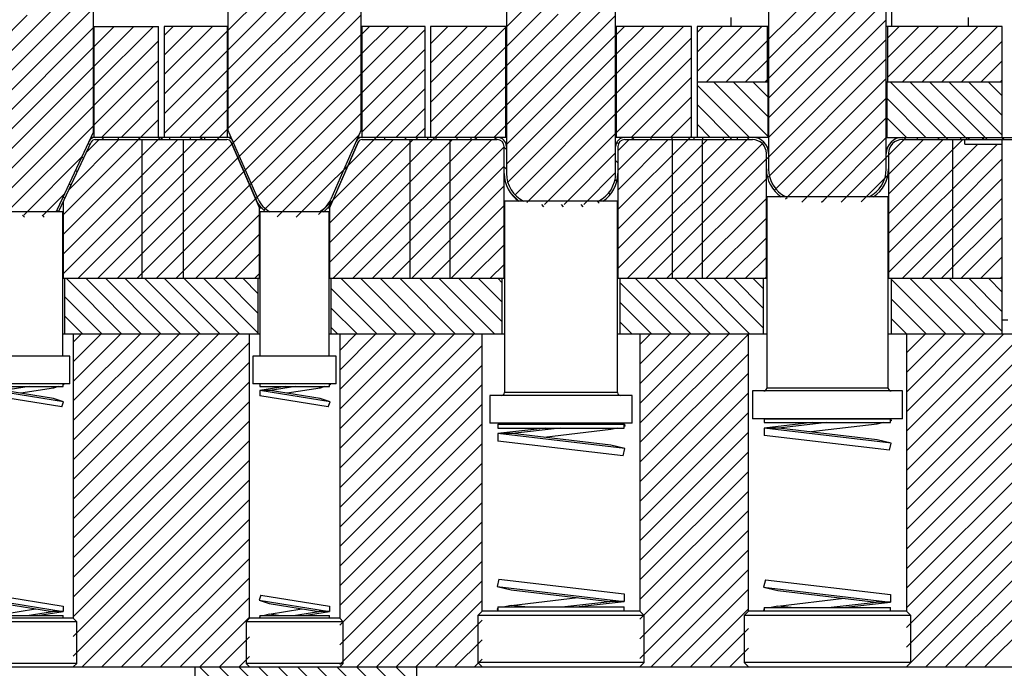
# Model space of a CAD drawing. Header units: inches. Extents: x 1772 to 2706, y -534 to -52.
# Tile 200 of 256: x 1892.8 to 1901.67, y -407.5 to -401.66. Entities that reach past the tile are written whole.
import ezdxf

# ---------------------------------------------------------------- set-up
doc = ezdxf.new("R2010")
doc.units = ezdxf.units.IN
doc.header["$LTSCALE"] = 0.5
doc.header["$MEASUREMENT"] = 0
doc.layers.add('SID-M-F', color=202, linetype='Continuous')
doc.layers.add('SID-M-S', color=105, linetype='Continuous')

msp = doc.modelspace()

# ---------------------------------------------------------------- hatches: boundary and pattern name
at = {"layer": 'SID-M-F'}
h = msp.add_hatch(dxfattribs=at)
h.set_pattern_fill('ANSI31', color=256, style=0)
h.set_pattern_definition([(45, (2033.37002, -468.12668), (-0.08838835, 0.08838835), [])])
h.paths.add_polyline_path([(1896.86591, -402.74078), (1896.86591, -402.72078), (1896.74141, -402.72078), (1896.74141, -402.74078)], flags=0)
h = msp.add_hatch(dxfattribs=at)
h.set_pattern_fill('ANSI31', color=256, angle=90, style=0)
h.set_pattern_definition([(135, (2033.37002, -468.12668), (-0.08838835, -0.08838835), [])])
h.paths.add_polyline_path([(1898.87841, -402.72078), (1898.87841, -402.74078), (1898.95164, -402.74078), (1898.95164, -402.72078)], flags=0)

# ---------------------------------------------------------------- linework, layer by layer
at = {"layer": 'SID-M-F', "linetype": 'Continuous'}
for p, q in [((1892.29091, -402.37707), (1894.44719, -400.22078)), ((1894.67841, -402.28766), (1896.74529, -400.22078)), ((1897.18641, -402.25454), (1899.22016, -400.22078)), ((1899.54841, -402.36741), (1900.67841, -401.23741)), ((1894.67841, -402.46444), (1895.87841, -401.26444)), ((1894.67841, -401.75733), (1895.12216, -401.31358)), ((1892.29091, -402.55384), (1893.46591, -401.37884)), ((1897.18641, -402.43131), (1898.26591, -401.35181)), ((1897.18641, -401.72421), (1897.52216, -401.38846)), ((1899.54841, -402.54419), (1900.67841, -401.41419)), ((1894.67841, -402.64122), (1895.87841, -401.44122)), ((1894.67841, -401.93411), (1895.12216, -401.49036)), ((1899.54841, -401.83708), (1899.92216, -401.46333)), ((1892.30966, -402.71187), (1893.46591, -401.55562)), ((1894.67841, -402.11089), (1895.20733, -401.58196)), ((1897.18641, -401.90098), (1897.54368, -401.54371)), ((1899.54841, -402.19063), (1900.16851, -401.57053)), ((1899.54841, -402.01386), (1899.99045, -401.57182)), ((1892.29091, -402.20029), (1892.87099, -401.62021)), ((1893.50562, -403.99078), (1895.87841, -401.61799)), ((1897.18641, -402.07776), (1897.6541, -401.61006)), ((1897.18641, -402.60809), (1898.17041, -401.62409)), ((1899.54841, -402.72096), (1900.60841, -401.66096)), ((1892.36588, -402.83242), (1893.46591, -401.7324)), ((1893.47091, -401.7274), (1893.47752, -401.72078)), ((1893.47091, -401.90417), (1893.6543, -401.72078)), ((1893.47091, -402.08095), (1893.83107, -401.72078)), ((1893.47091, -402.25773), (1894.00785, -401.72078)), ((1894.10341, -401.802), (1894.18463, -401.72078)), ((1894.10341, -401.97878), (1894.3614, -401.72078)), ((1894.10341, -402.15556), (1894.53818, -401.72078)), ((1894.10341, -402.33233), (1894.67341, -401.76233)), ((1895.88341, -401.78977), (1895.95239, -401.72078)), ((1895.88341, -401.96655), (1896.12917, -401.72078)), ((1895.88341, -402.14332), (1896.30595, -401.72078)), ((1895.88341, -402.3201), (1896.45341, -401.7501)), ((1896.50341, -401.87688), (1896.6595, -401.72078)), ((1896.50341, -402.05365), (1896.83628, -401.72078)), ((1896.50341, -402.23043), (1897.01305, -401.72078)), ((1896.50341, -402.40721), (1897.18141, -401.72921)), ((1898.17541, -401.79587), (1898.25049, -401.72078)), ((1898.17541, -401.97264), (1898.42727, -401.72078)), ((1898.17541, -402.14942), (1898.60404, -401.72078)), ((1898.17541, -402.3262), (1898.78082, -401.72078)), ((1898.90341, -401.77497), (1898.9576, -401.72078)), ((1898.90341, -401.95175), (1899.13437, -401.72078)), ((1898.90341, -402.12853), (1899.31115, -401.72078)), ((1898.98793, -402.22078), (1899.48793, -401.72078)), ((1900.61841, -401.82774), (1900.72536, -401.72078)), ((1900.61841, -402.00452), (1900.90214, -401.72078)), ((1900.61841, -402.18129), (1901.07892, -401.72078)), ((1900.75569, -402.22078), (1901.25569, -401.72078)), ((1900.93247, -402.22078), (1901.43247, -401.72078)), ((1901.10925, -402.22078), (1901.60925, -401.72078)), ((1893.47091, -402.4345), (1894.05341, -401.852)), ((1893.68239, -403.99078), (1895.87841, -401.79477)), ((1897.18641, -402.78487), (1898.17041, -401.80087)), ((1898.17541, -402.50297), (1898.85341, -401.82497)), ((1898.45536, -403.99078), (1900.60841, -401.83774)), ((1899.1647, -402.22078), (1899.53841, -401.84708)), ((1901.28602, -402.22078), (1901.65341, -401.8534)), ((1892.4221, -402.95298), (1893.46591, -401.90917)), ((1894.10341, -402.50911), (1894.67341, -401.93911)), ((1895.88341, -402.49688), (1896.45341, -401.92688)), ((1896.50341, -402.58398), (1897.18141, -401.90598)), ((1893.47091, -402.61128), (1894.05341, -402.02878)), ((1893.85917, -403.99078), (1895.87841, -401.97155)), ((1897.18641, -402.96164), (1898.17041, -401.97764)), ((1898.17541, -402.67975), (1898.85341, -402.00175)), ((1899.34148, -402.22078), (1899.53841, -402.02386)), ((1899.55601, -403.06691), (1900.60841, -402.01452)), ((1901.4628, -402.22078), (1901.65341, -402.03018)), ((1892.47831, -403.07354), (1893.46591, -402.08595)), ((1894.10341, -402.68589), (1894.67341, -402.11589)), ((1895.59341, -403.67076), (1897.18141, -402.08276)), ((1895.88341, -402.67365), (1896.45341, -402.10365)), ((1893.53818, -402.72078), (1894.05341, -402.20556)), ((1894.03595, -403.99078), (1895.87841, -402.14832)), ((1897.19906, -403.12576), (1898.17041, -402.15442)), ((1898.31115, -402.72078), (1898.85341, -402.17853)), ((1899.51826, -402.22078), (1899.53841, -402.20063)), ((1899.59984, -403.19986), (1900.60841, -402.19129)), ((1901.63958, -402.22078), (1901.65341, -402.20695)), ((1892.53453, -403.1941), (1893.46591, -402.26273)), ((1894.24529, -402.72078), (1894.67341, -402.29266)), ((1896.01305, -402.72078), (1896.45341, -402.28043)), ((1896.72016, -402.72078), (1897.18141, -402.25954)), ((1899.37477, -402.72078), (1898.90341, -402.24942)), ((1899.54341, -402.71265), (1899.05154, -402.22078)), ((1899.54341, -402.53587), (1899.22832, -402.22078)), ((1899.54341, -402.35909), (1899.4051, -402.22078)), ((1901.16253, -402.74078), (1900.64253, -402.22078)), ((1901.33931, -402.74078), (1900.81931, -402.22078)), ((1901.51609, -402.74078), (1900.99609, -402.22078)), ((1901.65341, -402.70133), (1901.17286, -402.22078)), ((1901.65341, -402.52455), (1901.34964, -402.22078)), ((1901.65341, -402.34777), (1901.52642, -402.22078)), ((1893.71496, -402.72078), (1894.05341, -402.38233)), ((1894.21272, -403.99078), (1895.87841, -402.3251)), ((1897.26388, -403.23773), (1898.17041, -402.3312)), ((1898.48793, -402.72078), (1898.85341, -402.3553)), ((1899.71555, -403.26093), (1900.60841, -402.36807)), ((1900.96576, -402.72078), (1900.61341, -402.36843)), ((1892.59075, -403.31466), (1893.46591, -402.4395)), ((1894.42206, -402.72078), (1894.67341, -402.46944)), ((1896.18983, -402.72078), (1896.45341, -402.45721)), ((1896.89694, -402.72078), (1897.18141, -402.43631)), ((1899.21799, -402.74078), (1898.90341, -402.4262)), ((1893.88018, -402.73234), (1894.05341, -402.55911)), ((1895.00259, -403.37769), (1895.87841, -402.50188)), ((1897.36985, -403.30853), (1898.17041, -402.50797)), ((1898.6647, -402.72078), (1898.85341, -402.53208)), ((1899.84747, -403.30578), (1900.60841, -402.54485)), ((1900.78898, -402.72078), (1900.61341, -402.54521)), ((1892.66641, -403.41577), (1893.46591, -402.61628)), ((1894.59884, -402.72078), (1894.67341, -402.64622)), ((1896.36661, -402.72078), (1896.45341, -402.63398)), ((1897.07371, -402.72078), (1897.18141, -402.61309)), ((1899.02121, -402.72078), (1898.90341, -402.60298)), ((1893.19341, -403.59589), (1894.06851, -402.72078)), ((1893.19341, -403.41911), (1893.87173, -402.74078)), ((1893.19341, -403.77266), (1894.22529, -402.74078)), ((1893.19341, -403.94944), (1894.40206, -402.74078)), ((1893.24672, -403.18902), (1893.69496, -402.74078)), ((1893.32884, -403.99078), (1894.59884, -402.72078)), ((1893.40118, -402.85779), (1893.51818, -402.74078)), ((1893.56114, -402.74078), (1893.54114, -402.72078)), ((1894.09147, -402.74078), (1894.07841, -402.72772)), ((1894.44502, -402.74078), (1894.42502, -402.72078)), ((1895.12109, -403.43597), (1895.85757, -402.69949)), ((1895.29305, -403.44078), (1896.01305, -402.72078)), ((1895.59341, -403.49398), (1896.34661, -402.74078)), ((1895.59341, -403.84754), (1896.70016, -402.74078)), ((1895.62332, -403.2873), (1896.16983, -402.74078)), ((1895.80371, -403.99078), (1897.05371, -402.74078)), ((1896.31591, -403.30181), (1896.87694, -402.74078)), ((1896.38956, -402.74078), (1896.36956, -402.72078)), ((1896.91989, -402.74078), (1896.89989, -402.72078)), ((1897.09667, -402.74078), (1897.07667, -402.72078)), ((1897.52937, -403.32578), (1898.17041, -402.68475)), ((1898.19041, -403.37186), (1898.85341, -402.70886)), ((1898.19041, -403.90219), (1899.37181, -402.72078)), ((1898.19041, -402.84153), (1898.29115, -402.74078)), ((1898.19041, -403.0183), (1898.46793, -402.74078)), ((1898.19041, -403.19508), (1898.6447, -402.74078)), ((1898.19041, -403.54863), (1898.99826, -402.74078)), ((1898.19041, -403.72541), (1899.17503, -402.74078)), ((1898.33411, -402.74078), (1898.31411, -402.72078)), ((1898.49091, -402.72081), (1898.49088, -402.72078)), ((1900.04425, -403.28578), (1900.60841, -402.72162)), ((1900.20102, -403.30578), (1900.78602, -402.72078)), ((1900.62841, -403.05518), (1900.9428, -402.74078)), ((1900.62841, -403.23195), (1901.11958, -402.74078)), ((1900.62841, -403.40873), (1901.29635, -402.74078)), ((1901.47664, -402.73728), (1901.49313, -402.72078)), ((1901.64991, -402.74078), (1901.66991, -402.72078)), ((1893.43304, -402.78946), (1893.41799, -402.77441)), ((1896.31591, -403.65537), (1897.16641, -402.80487)), ((1897.18641, -402.83052), (1897.16641, -402.81052)), ((1898.19566, -402.77912), (1898.18085, -402.7643)), ((1898.27859, -403.99078), (1899.50602, -402.76335)), ((1900.62841, -403.76228), (1901.60991, -402.78078)), ((1901.20341, -403.01051), (1901.43313, -402.78078)), ((1892.83818, -403.42078), (1893.35983, -402.89914)), ((1893.37682, -402.91002), (1893.36177, -402.89497)), ((1897.70615, -403.32578), (1898.17041, -402.86153)), ((1901.20341, -403.36406), (1901.65341, -402.91406)), ((1896.15727, -403.99078), (1897.16641, -402.98164)), ((1897.18641, -403.0073), (1897.16641, -402.9873)), ((1898.19041, -402.95064), (1898.17041, -402.93064)), ((1900.62841, -403.58551), (1901.20341, -403.01051)), ((1893.3206, -403.03058), (1893.30555, -403.01553)), ((1897.88293, -403.32578), (1898.17041, -403.0383)), ((1898.18061, -403.11761), (1898.16465, -403.10166)), ((1898.63214, -403.99078), (1899.52841, -403.09452)), ((1899.53974, -403.08318), (1899.55582, -403.06711)), ((1900.3832, -403.30039), (1900.62301, -403.06057)), ((1900.75346, -403.99078), (1901.65341, -403.09084)), ((1893.26438, -403.15114), (1893.24933, -403.13609)), ((1896.33404, -403.99078), (1897.16641, -403.15842)), ((1893.01496, -403.42078), (1893.20537, -403.23037)), ((1893.20817, -403.2717), (1893.19312, -403.25665)), ((1897.28811, -403.28578), (1897.22641, -403.22408)), ((1898.12129, -403.23507), (1898.10715, -403.22093)), ((1898.80892, -403.99078), (1899.52841, -403.27129)), ((1899.70056, -403.27592), (1899.71523, -403.26125)), ((1900.93024, -403.99078), (1901.65341, -403.26761)), ((1895.49438, -403.41623), (1895.62261, -403.288)), ((1895.62694, -403.99078), (1896.31591, -403.30181)), ((1896.51082, -403.99078), (1897.16641, -403.3352)), ((1897.52489, -403.34578), (1897.50489, -403.32578)), ((1897.70167, -403.34578), (1897.68167, -403.32578)), ((1897.87845, -403.34578), (1897.85845, -403.32578)), ((1898.02292, -403.31348), (1898.00821, -403.29877)), ((1900.02425, -403.30578), (1900.04425, -403.28578)), ((1900.62841, -403.93906), (1901.20341, -403.36406)), ((1892.84692, -403.44078), (1892.82692, -403.42078)), ((1893.0237, -403.44078), (1893.0037, -403.42078)), ((1893.15103, -403.39134), (1893.13648, -403.37679)), ((1894.3895, -403.99078), (1894.96341, -403.41688)), ((1898.98569, -403.99078), (1899.52841, -403.44807)), ((1901.10701, -403.99078), (1901.65341, -403.44439)), ((1896.6876, -403.99078), (1897.16641, -403.51197)), ((1894.56628, -403.99078), (1894.96341, -403.59365)), ((1899.16247, -403.99078), (1899.52841, -403.62485)), ((1901.28379, -403.99078), (1901.65341, -403.62117)), ((1895.98049, -403.99078), (1896.31591, -403.65537)), ((1896.86437, -403.99078), (1897.16641, -403.68875)), ((1894.74305, -403.99078), (1894.96341, -403.77043)), ((1899.33925, -403.99078), (1899.52841, -403.80162)), ((1901.46057, -403.99078), (1901.65341, -403.79794)), ((1897.04115, -403.99078), (1897.16641, -403.86553)), ((1894.91983, -403.99078), (1894.96341, -403.94721)), ((1899.51602, -403.99078), (1899.52841, -403.9784)), ((1901.63734, -403.99078), (1901.65341, -403.97472)), ((1893.72015, -404.49078), (1893.22015, -403.99078)), ((1893.89692, -404.49078), (1893.39692, -403.99078)), ((1894.0737, -404.49078), (1893.5737, -403.99078)), ((1894.25048, -404.49078), (1893.75048, -403.99078)), ((1894.42725, -404.49078), (1893.92725, -403.99078)), ((1894.60403, -404.49078), (1894.10403, -403.99078)), ((1894.78081, -404.49078), (1894.28081, -403.99078)), ((1894.95091, -404.48411), (1894.45758, -403.99078)), ((1894.95091, -404.30733), (1894.63436, -403.99078)), ((1894.95091, -404.13055), (1894.81114, -403.99078)), ((1896.19502, -404.49078), (1895.69502, -403.99078)), ((1896.3718, -404.49078), (1895.8718, -403.99078)), ((1896.54857, -404.49078), (1896.04857, -403.99078)), ((1896.72535, -404.49078), (1896.22535, -403.99078)), ((1896.90213, -404.49078), (1896.40213, -403.99078)), ((1897.0789, -404.49078), (1896.5789, -403.99078)), ((1897.14841, -404.38351), (1896.75568, -403.99078)), ((1897.14841, -404.20673), (1896.93246, -403.99078)), ((1897.14841, -404.02996), (1897.10923, -403.99078)), ((1898.66989, -404.49078), (1898.20841, -404.0293)), ((1898.84667, -404.49078), (1898.34667, -403.99078)), ((1899.02345, -404.49078), (1898.52345, -403.99078)), ((1899.20022, -404.49078), (1898.70022, -403.99078)), ((1899.377, -404.49078), (1898.877, -403.99078)), ((1899.50341, -404.44041), (1899.05378, -403.99078)), ((1899.50341, -404.26364), (1899.23055, -403.99078)), ((1899.50341, -404.08686), (1899.40733, -403.99078)), ((1901.14477, -404.49078), (1900.65341, -403.99942)), ((1901.32154, -404.49078), (1900.82154, -403.99078)), ((1901.49832, -404.49078), (1900.99832, -403.99078)), ((1901.65341, -404.46909), (1901.1751, -403.99078)), ((1901.65341, -404.29232), (1901.35187, -403.99078)), ((1901.65341, -404.11554), (1901.52865, -403.99078)), ((1893.54337, -404.49078), (1893.20591, -404.15332)), ((1896.01824, -404.49078), (1895.60591, -404.07845)), ((1898.49312, -404.49078), (1898.20841, -404.20607)), ((1900.96799, -404.49078), (1900.65341, -404.1762)), ((1893.36659, -404.49078), (1893.20591, -404.3301)), ((1895.84147, -404.49078), (1895.60591, -404.25522)), ((1895.66469, -404.49078), (1895.60591, -404.432)), ((1898.31634, -404.49078), (1898.20841, -404.38285)), ((1900.79121, -404.49078), (1900.65341, -404.35298)), ((1893.28466, -404.5653), (1893.35917, -404.49078)), ((1893.28466, -404.74207), (1893.53595, -404.49078)), ((1893.28466, -404.91885), (1893.71272, -404.49078)), ((1893.28466, -405.09563), (1893.8895, -404.49078)), ((1893.28466, -405.2724), (1894.06628, -404.49078)), ((1893.28466, -405.44918), (1894.24305, -404.49078)), ((1893.28466, -405.62596), (1894.41983, -404.49078)), ((1893.28466, -405.80273), (1894.59661, -404.49078)), ((1893.28466, -405.97951), (1894.77338, -404.49078)), ((1895.68466, -404.64017), (1895.83404, -404.49078)), ((1895.68466, -404.81695), (1896.01082, -404.49078)), ((1895.68466, -404.99372), (1896.1876, -404.49078)), ((1895.68466, -405.1705), (1896.36437, -404.49078)), ((1895.68466, -405.34728), (1896.54115, -404.49078)), ((1895.68466, -405.52405), (1896.71793, -404.49078)), ((1895.68466, -405.70083), (1896.8947, -404.49078)), ((1898.38936, -404.58712), (1898.48569, -404.49078)), ((1898.38936, -404.7639), (1898.66247, -404.49078)), ((1898.38936, -404.94067), (1898.83925, -404.49078)), ((1898.38936, -405.11745), (1899.01602, -404.49078)), ((1898.38936, -405.29423), (1899.1928, -404.49078)), ((1898.38936, -405.471), (1899.36746, -404.4929)), ((1900.78936, -404.66199), (1900.96057, -404.49078)), ((1900.78936, -404.83877), (1901.13734, -404.49078)), ((1900.78936, -405.01555), (1901.31412, -404.49078)), ((1900.78936, -405.19232), (1901.4909, -404.49078)), ((1900.78936, -405.3691), (1901.66767, -404.49078)), ((1900.78936, -405.54588), (1901.84445, -404.49078)), ((1900.78936, -405.72265), (1902.02123, -404.49078)), ((1900.78936, -405.89943), (1902.198, -404.49078)), ((1900.78936, -406.07621), (1902.37478, -404.49078)), ((1900.78936, -406.25299), (1902.55156, -404.49078)), ((1900.78936, -406.42976), (1902.72833, -404.49078)), ((1900.78936, -406.60654), (1902.90511, -404.49078)), ((1900.78936, -406.78332), (1903.08189, -404.49078)), ((1900.78936, -406.96009), (1903.25866, -404.49078)), ((1900.78936, -407.13687), (1903.43544, -404.49078)), ((1900.78936, -407.31365), (1903.61222, -404.49078)), ((1900.78936, -407.49042), (1903.78899, -404.49078)), ((1893.28466, -406.15629), (1894.87216, -404.56879)), ((1895.68466, -405.87761), (1896.96746, -404.59481)), ((1900.96577, -407.49078), (1903.86341, -404.59315)), ((1898.38936, -405.64778), (1899.36746, -404.66968)), ((1893.28466, -406.33306), (1894.87216, -404.74556)), ((1895.68466, -406.05438), (1896.96746, -404.77158)), ((1901.14255, -407.49078), (1903.86341, -404.76993)), ((1898.38936, -405.82456), (1899.36746, -404.84646)), ((1893.28466, -406.50984), (1894.87216, -404.92234)), ((1895.68466, -406.23116), (1896.96746, -404.94836)), ((1901.31932, -407.49078), (1903.86341, -404.9467)), ((1898.38936, -406.00133), (1899.36746, -405.02323)), ((1893.28466, -406.68662), (1894.87216, -405.09912)), ((1895.68466, -406.40794), (1896.96746, -405.12514)), ((1901.4961, -407.49078), (1903.86341, -405.12348)), ((1898.38936, -406.17811), (1899.36746, -405.20001)), ((1893.28466, -406.86339), (1894.87216, -405.27589)), ((1895.68466, -406.58471), (1896.96746, -405.30191)), ((1898.38936, -406.35489), (1899.36746, -405.37679)), ((1893.28466, -407.04017), (1894.87216, -405.45267)), ((1895.68466, -406.76149), (1896.96746, -405.47869)), ((1898.38936, -406.53166), (1899.36746, -405.55356)), ((1893.28466, -407.21695), (1894.87216, -405.62945)), ((1895.68466, -406.93827), (1896.96746, -405.65547)), ((1898.38936, -406.70844), (1899.36746, -405.73034)), ((1893.28466, -407.39372), (1894.87216, -405.80622)), ((1895.68466, -407.11504), (1896.96746, -405.83224)), ((1898.38936, -406.88522), (1899.36746, -405.90712)), ((1893.36437, -407.49078), (1894.87216, -405.983)), ((1895.68466, -407.29182), (1896.96746, -406.00902)), ((1898.38936, -407.06199), (1899.36746, -406.08389)), ((1893.54115, -407.49078), (1894.87216, -406.15978)), ((1895.68466, -407.4686), (1896.96746, -406.1858)), ((1898.38936, -407.23877), (1899.36746, -406.26067)), ((1893.71793, -407.49078), (1894.87216, -406.33655)), ((1895.83925, -407.49078), (1896.96746, -406.36257)), ((1898.38936, -407.41555), (1899.36746, -406.43745)), ((1893.8947, -407.49078), (1894.87216, -406.51333)), ((1896.01602, -407.49078), (1896.96746, -406.53935)), ((1898.4909, -407.49078), (1899.36746, -406.61422)), ((1894.07148, -407.49078), (1894.87216, -406.69011)), ((1896.1928, -407.49078), (1896.96746, -406.71613)), ((1898.66767, -407.49078), (1899.36746, -406.791)), ((1894.24826, -407.49078), (1894.87216, -406.86688)), ((1896.36958, -407.49078), (1896.96746, -406.8929)), ((1898.84445, -407.49078), (1899.36746, -406.96778)), ((1894.42503, -407.49078), (1894.87216, -407.04366)), ((1896.54635, -407.49078), (1896.96746, -407.06968)), ((1899.02123, -407.49078), (1899.36746, -407.14455)), ((1894.60181, -407.49078), (1894.87216, -407.22044)), ((1896.72313, -407.49078), (1896.96746, -407.24646)), ((1899.198, -407.49078), (1899.36746, -407.32133)), ((1894.77859, -407.49078), (1894.87216, -407.39721)), ((1896.89991, -407.49078), (1896.96746, -407.42323)), ((1896.37841, -409.44714), (1894.42205, -407.49078)), ((1896.37841, -409.27037), (1894.59883, -407.49078)), ((1896.37841, -409.09359), (1894.7756, -407.49078)), ((1896.37841, -408.91681), (1894.95238, -407.49078)), ((1896.37841, -408.74003), (1895.12916, -407.49078)), ((1896.37841, -408.56326), (1895.30593, -407.49078)), ((1896.37841, -408.38648), (1895.48271, -407.49078)), ((1896.37841, -408.2097), (1895.65949, -407.49078)), ((1896.37841, -408.03293), (1895.83626, -407.49078)), ((1896.37841, -407.85615), (1896.01304, -407.49078)), ((1896.37841, -407.67937), (1896.18982, -407.49078)), ((1896.37841, -407.5026), (1896.36659, -407.49078))]:
    msp.add_line(p, q, dxfattribs=at)
at = {"layer": 'SID-M-S'}
for p, q in [((1893.46591, -402.67165), (1893.46591, -400.22078)), ((1894.67841, -400.22078), (1894.67841, -402.65166)), ((1895.87841, -402.65166), (1895.87841, -400.22078)), ((1897.18641, -401.50078), (1897.18641, -403.04578)), ((1898.17041, -403.04578), (1898.17041, -401.50078)), ((1899.54841, -401.50078), (1899.54841, -403.00578)), ((1900.60841, -403.00578), (1900.60841, -401.50078)), ((1900.65966, -401.72078), (1900.65966, -401.47078)), ((1899.20966, -401.72078), (1899.20966, -401.64078)), ((1901.34716, -401.64078), (1901.34716, -401.72078)), ((1893.46591, -401.72078), (1894.05341, -401.72078)), ((1893.47091, -401.72078), (1893.47091, -402.72078)), ((1894.05341, -402.72078), (1894.05341, -401.72078)), ((1894.10341, -401.72078), (1894.10341, -402.72078)), ((1894.67841, -401.72078), (1894.10341, -401.72078)), ((1894.67341, -402.72078), (1894.67341, -401.72078)), ((1896.45341, -401.72078), (1895.87841, -401.72078)), ((1895.88341, -401.72078), (1895.88341, -402.72078)), ((1896.45341, -402.72078), (1896.45341, -401.72078)), ((1897.18641, -401.72078), (1896.50341, -401.72078)), ((1896.50341, -401.72078), (1896.50341, -402.72078)), ((1897.18141, -402.72078), (1897.18141, -401.72078)), ((1898.85341, -401.72078), (1898.17041, -401.72078)), ((1898.17541, -401.72078), (1898.17541, -402.72078)), ((1898.85341, -402.72078), (1898.85341, -401.72078)), ((1898.90341, -401.72078), (1898.90341, -402.72078)), ((1899.54841, -401.72078), (1898.90341, -401.72078)), ((1899.53841, -402.22078), (1899.53841, -401.72078)), ((1901.65341, -401.72078), (1900.60841, -401.72078)), ((1900.61841, -401.72078), (1900.61841, -402.22078)), ((1901.65341, -402.72078), (1901.65341, -401.72078)), ((1898.90341, -402.22078), (1899.54841, -402.22078)), ((1899.54341, -402.72078), (1899.54341, -402.22078)), ((1900.60841, -402.22078), (1901.65341, -402.22078)), ((1900.61341, -402.22078), (1900.61341, -402.72078)), ((1894.95066, -403.27663), (1894.67841, -402.65166)), ((1895.87841, -402.65166), (1895.60616, -403.27663)), ((1893.46591, -402.67165), (1893.13946, -403.37171)), ((1894.70852, -402.72078), (1893.44299, -402.72078)), ((1893.48122, -402.74078), (1894.66922, -402.74078)), ((1893.69091, -402.74078), (1893.69091, -402.72078)), ((1893.87517, -402.72078), (1893.87517, -402.74078)), ((1893.88018, -402.74078), (1893.88018, -402.72078)), ((1893.90341, -402.74078), (1893.90341, -403.99078)), ((1894.07841, -402.74078), (1894.07841, -402.72078)), ((1894.15164, -402.72078), (1894.15164, -402.74078)), ((1894.27841, -403.99078), (1894.27841, -402.74078)), ((1894.34141, -402.74078), (1894.34141, -402.72078)), ((1894.46591, -402.72078), (1894.46591, -402.74078)), ((1897.18641, -402.72078), (1895.84829, -402.72078)), ((1895.88759, -402.74078), (1897.10341, -402.74078)), ((1896.09091, -402.74078), (1896.09091, -402.72078)), ((1896.27517, -402.72078), (1896.27517, -402.74078)), ((1896.28018, -402.74078), (1896.28018, -402.72078)), ((1896.31591, -402.74078), (1896.31591, -403.99078)), ((1896.47841, -402.74078), (1896.47841, -402.72078)), ((1896.55164, -402.72078), (1896.55164, -402.74078)), ((1896.67841, -403.99078), (1896.67841, -402.74078)), ((1896.74141, -402.74078), (1896.74141, -402.72078)), ((1896.86591, -402.72078), (1896.86591, -402.74078)), ((1899.54841, -402.72078), (1898.17041, -402.72078)), ((1898.25341, -402.74078), (1899.40341, -402.74078)), ((1898.49091, -402.74078), (1898.49091, -402.72078)), ((1898.67517, -402.72078), (1898.67517, -402.74078)), ((1898.67841, -402.74078), (1898.67841, -403.99078)), ((1898.68018, -402.74078), (1898.68018, -402.72078)), ((1898.87841, -402.74078), (1898.87841, -402.72078)), ((1898.95164, -402.72078), (1898.95164, -402.74078)), ((1898.95341, -403.99078), (1898.95341, -402.74078)), ((1899.14141, -402.74078), (1899.14141, -402.72078)), ((1899.26591, -402.72078), (1899.26591, -402.74078)), ((1900.60841, -402.72078), (1905.88018, -402.72078)), ((1900.75341, -402.74078), (1905.88018, -402.74078)), ((1900.89091, -402.74078), (1900.89091, -402.72078)), ((1901.07517, -402.72078), (1901.07517, -402.74078)), ((1901.08018, -402.74078), (1901.08018, -402.72078)), ((1901.20341, -402.74078), (1901.20341, -403.99078)), ((1901.27841, -402.74078), (1901.27841, -402.72078)), ((1901.31591, -402.78078), (1901.31591, -402.74078)), ((1901.35164, -402.72078), (1901.35164, -402.74078)), ((1901.35203, -402.74078), (1901.35203, -402.72078)), ((1901.47664, -402.74078), (1901.47664, -402.72078)), ((1901.65341, -404.49078), (1901.65341, -402.74078)), ((1893.15759, -403.38016), (1893.44497, -402.76388)), ((1894.70588, -402.76481), (1894.93232, -403.28462)), ((1894.96341, -403.35596), (1894.70589, -402.76481)), ((1895.85092, -402.76481), (1895.59341, -403.35596)), ((1895.62449, -403.28462), (1895.85093, -402.76481)), ((1897.16641, -403.99078), (1897.16641, -402.80378)), ((1898.19041, -402.80378), (1898.19041, -403.99078)), ((1901.31591, -402.78078), (1901.65341, -402.78078)), ((1899.52841, -403.99078), (1899.52841, -402.86578)), ((1900.62841, -402.86578), (1900.62841, -403.99078)), ((1899.53091, -403.25578), (1899.53091, -404.98078)), ((1900.62591, -403.25578), (1899.53091, -403.25578)), ((1900.62591, -404.98078), (1900.62591, -403.25578)), ((1893.19341, -403.30335), (1893.19341, -403.99078)), ((1894.96341, -403.99078), (1894.96341, -403.35596)), ((1894.96341, -403.35596), (1894.97856, -403.35596)), ((1895.57826, -403.35596), (1895.59341, -403.35596)), ((1895.59341, -403.35596), (1895.59341, -403.99078)), ((1897.16891, -403.29578), (1897.16891, -405.02078)), ((1898.18791, -403.29578), (1897.16891, -403.29578)), ((1898.18791, -405.02078), (1898.18791, -403.29578)), ((1893.19091, -403.39078), (1892.56591, -403.39078)), ((1893.13361, -403.38223), (1893.12724, -403.39078)), ((1893.13946, -403.37171), (1893.13361, -403.38223)), ((1893.15187, -403.39078), (1893.15759, -403.38016)), ((1893.19091, -404.69078), (1893.19091, -403.39078)), ((1894.96591, -403.39078), (1894.96591, -404.69078)), ((1895.59091, -403.39078), (1894.96591, -403.39078)), ((1895.59091, -404.69078), (1895.59091, -403.39078)), ((1893.19091, -403.99078), (1894.96591, -403.99078)), ((1893.20591, -403.99078), (1893.20591, -404.49078)), ((1894.95091, -404.49078), (1894.95091, -403.99078)), ((1895.59091, -403.99078), (1897.16891, -403.99078)), ((1895.60591, -403.99078), (1895.60591, -404.49078)), ((1897.14841, -404.49078), (1897.14841, -403.99078)), ((1898.18791, -403.99078), (1899.53091, -403.99078)), ((1898.20841, -403.99078), (1898.20841, -404.49078)), ((1899.50341, -404.49078), (1899.50341, -403.99078)), ((1900.62591, -403.99078), (1901.65341, -403.99078)), ((1900.65341, -403.99078), (1900.65341, -404.49078)), ((1901.65341, -404.36578), (1901.70341, -404.36578)), ((1893.19091, -404.49078), (1894.96591, -404.49078)), ((1893.28466, -404.49078), (1893.28466, -407.05328)), ((1894.87216, -407.05328), (1894.87216, -404.49078)), ((1895.59091, -404.49078), (1897.16891, -404.49078)), ((1895.68466, -404.49078), (1895.68466, -407.05328)), ((1896.96746, -406.99078), (1896.96746, -404.49078)), ((1898.18791, -404.49078), (1899.53091, -404.49078)), ((1898.38936, -404.49078), (1898.38936, -406.99078)), ((1899.36746, -406.99078), (1899.36746, -404.49078)), ((1900.62591, -404.49078), (1903.89415, -404.49078)), ((1900.78936, -404.49078), (1900.78936, -406.99078)), ((1893.25341, -404.69078), (1892.50341, -404.69078)), ((1893.25341, -404.94078), (1893.25341, -404.69078)), ((1894.90341, -404.69078), (1894.90341, -404.94078)), ((1895.65341, -404.69078), (1894.90341, -404.69078)), ((1895.65341, -404.94078), (1895.65341, -404.69078)), ((1893.25341, -404.94078), (1892.50341, -404.94078)), ((1893.19238, -404.96518), (1893.19238, -404.94078)), ((1893.19763, -404.94914), (1893.19238, -404.95087)), ((1893.19488, -404.94078), (1893.19763, -404.94914)), ((1895.65341, -404.94078), (1894.90341, -404.94078)), ((1894.96443, -404.94078), (1894.96443, -404.96518)), ((1895.59238, -404.96518), (1895.59238, -404.94078)), ((1895.59763, -404.94914), (1895.59238, -404.95087)), ((1895.59488, -404.94078), (1895.59763, -404.94914)), ((1892.56443, -404.96518), (1893.19238, -404.96518)), ((1893.19763, -405.10321), (1892.56443, -405.00178)), ((1893.18239, -405.14957), (1892.56443, -405.05058)), ((1892.88777, -404.96518), (1892.65931, -405.00178)), ((1893.1075, -405.07358), (1892.65931, -405.00178)), ((1893.1075, -404.97878), (1892.81162, -405.02618)), ((1893.1075, -404.97878), (1893.10302, -404.96518)), ((1893.14885, -404.96518), (1893.1075, -404.97878)), ((1894.96443, -404.96518), (1895.59238, -404.96518)), ((1895.19289, -404.96518), (1894.96443, -405.00178)), ((1894.96443, -405.00178), (1894.96443, -405.05058)), ((1895.59763, -405.10321), (1894.96443, -405.00178)), ((1895.05931, -405.00178), (1894.96443, -405.00178)), ((1895.58239, -405.14957), (1894.96443, -405.05058)), ((1895.28777, -404.96518), (1895.05931, -405.00178)), ((1895.5075, -405.07358), (1895.05931, -405.00178)), ((1895.5075, -404.97878), (1895.21162, -405.02618)), ((1895.5075, -404.97878), (1895.50302, -404.96518)), ((1895.54885, -404.96518), (1895.5075, -404.97878)), ((1897.03791, -405.04578), (1897.03791, -405.29578)), ((1898.31891, -405.04578), (1897.03791, -405.04578)), ((1898.18791, -405.02078), (1897.16891, -405.02078)), ((1898.31891, -405.29578), (1898.31891, -405.04578)), ((1899.40341, -405.00578), (1899.40341, -405.25578)), ((1900.75341, -405.00578), (1899.40341, -405.00578)), ((1900.62591, -404.98078), (1899.53091, -404.98078)), ((1900.75341, -405.25578), (1900.75341, -405.00578)), ((1893.19763, -405.10321), (1893.1075, -405.07358)), ((1893.18239, -405.14957), (1893.19763, -405.10321)), ((1895.59763, -405.10321), (1895.5075, -405.07358)), ((1895.58239, -405.14957), (1895.59763, -405.10321)), ((1898.31891, -405.29578), (1897.03791, -405.29578)), ((1897.10951, -405.30578), (1897.10951, -405.33939)), ((1897.10951, -405.30578), (1898.24911, -405.30578)), ((1898.2473, -405.33939), (1898.2473, -405.30578)), ((1898.24911, -405.30578), (1898.25329, -405.32343)), ((1900.75341, -405.25578), (1899.40341, -405.25578)), ((1899.50951, -405.25678), (1899.50951, -405.29039)), ((1899.50951, -405.25678), (1900.64911, -405.25678)), ((1899.50951, -405.29039), (1900.6473, -405.29039)), ((1899.94112, -405.29039), (1899.50951, -405.34081)), ((1900.07183, -405.29039), (1899.64022, -405.34081)), ((1900.5261, -405.30455), (1899.92796, -405.37442)), ((1900.5261, -405.30455), (1900.52275, -405.29039)), ((1900.58588, -405.29039), (1900.5261, -405.30455)), ((1900.6473, -405.29039), (1900.6473, -405.25678)), ((1900.65329, -405.27443), (1900.6473, -405.27585)), ((1900.64911, -405.25678), (1900.65329, -405.27443)), ((1897.10951, -405.33939), (1898.2473, -405.33939)), ((1897.54112, -405.33939), (1897.10951, -405.38981)), ((1897.10951, -405.38981), (1897.10951, -405.45703)), ((1898.25329, -405.52342), (1897.10951, -405.38981)), ((1897.24022, -405.38981), (1897.10951, -405.38981)), ((1897.67183, -405.33939), (1897.24022, -405.38981)), ((1898.1261, -405.49329), (1897.24022, -405.38981)), ((1898.1261, -405.35355), (1897.52796, -405.42342)), ((1898.1261, -405.35355), (1898.12275, -405.33939)), ((1898.18588, -405.33939), (1898.1261, -405.35355)), ((1898.25329, -405.32343), (1898.2473, -405.32485)), ((1899.50951, -405.34081), (1899.50951, -405.40803)), ((1900.65329, -405.47442), (1899.50951, -405.34081)), ((1899.64022, -405.34081), (1899.50951, -405.34081)), ((1900.5261, -405.44429), (1899.64022, -405.34081)), ((1898.2378, -405.58883), (1897.10951, -405.45703)), ((1898.25329, -405.52342), (1898.1261, -405.49329)), ((1900.6378, -405.53983), (1899.50951, -405.40803)), ((1900.65329, -405.47442), (1900.5261, -405.44429)), ((1900.6378, -405.53983), (1900.65329, -405.47442)), ((1898.2378, -405.58883), (1898.25329, -405.52342)), ((1897.11902, -406.7018), (1897.10352, -406.76721)), ((1897.11902, -406.7018), (1898.2473, -406.83359)), ((1899.51902, -406.7078), (1899.50352, -406.77321)), ((1899.51902, -406.7078), (1900.6473, -406.83959)), ((1897.10352, -406.76721), (1897.23071, -406.79733)), ((1897.10352, -406.76721), (1898.2473, -406.90081)), ((1897.23071, -406.79733), (1898.1166, -406.90081)), ((1899.50352, -406.77321), (1899.63071, -406.80333)), ((1899.50352, -406.77321), (1900.6473, -406.90681)), ((1899.63071, -406.80333), (1900.5166, -406.90681)), ((1892.55918, -406.89091), (1893.19238, -406.99234)), ((1892.57443, -406.84456), (1893.19238, -406.94355)), ((1894.97443, -406.84456), (1894.95918, -406.89091)), ((1894.95918, -406.89091), (1895.59238, -406.99234)), ((1894.95918, -406.89091), (1895.04932, -406.92055)), ((1894.97443, -406.84456), (1895.59238, -406.94355)), ((1897.23071, -406.93707), (1897.82886, -406.8672)), ((1897.68499, -406.95123), (1898.1166, -406.90081)), ((1897.8157, -406.95123), (1898.2473, -406.90081)), ((1898.2473, -406.90081), (1898.1166, -406.90081)), ((1898.2473, -406.83359), (1898.2473, -406.90081)), ((1899.63071, -406.94307), (1900.22886, -406.8732)), ((1900.08499, -406.95723), (1900.5166, -406.90681)), ((1900.2157, -406.95723), (1900.6473, -406.90681)), ((1900.6473, -406.90681), (1900.5166, -406.90681)), ((1900.6473, -406.83959), (1900.6473, -406.90681)), ((1892.64932, -406.92055), (1893.0975, -406.99234)), ((1892.64932, -407.01534), (1892.9452, -406.96795)), ((1892.86904, -407.02894), (1893.0975, -406.99234)), ((1892.96392, -407.02894), (1893.19238, -406.99234)), ((1893.19238, -406.99234), (1893.0975, -406.99234)), ((1893.19238, -406.94355), (1893.19238, -406.99234)), ((1895.04932, -406.92055), (1895.4975, -406.99234)), ((1895.04932, -407.01534), (1895.3452, -406.96795)), ((1895.26904, -407.02894), (1895.4975, -406.99234)), ((1895.36392, -407.02894), (1895.59238, -406.99234)), ((1895.59238, -406.99234), (1895.4975, -406.99234)), ((1895.59238, -406.94355), (1895.59238, -406.99234)), ((1896.96746, -406.99078), (1896.92841, -407.02983)), ((1898.38936, -406.99078), (1896.96746, -406.99078)), ((1897.10951, -406.96578), (1897.10352, -406.9672)), ((1897.10352, -406.9672), (1897.1077, -406.98484)), ((1897.1077, -406.98484), (1898.2473, -406.98484)), ((1897.10951, -406.95123), (1898.2473, -406.95123)), ((1897.10951, -406.95123), (1897.10951, -406.98484)), ((1897.23071, -406.93707), (1897.17094, -406.95123)), ((1897.35191, -406.95123), (1897.23071, -406.93707)), ((1898.2473, -406.98484), (1898.2473, -406.95123)), ((1898.42841, -407.02983), (1898.38936, -406.99078)), ((1899.36746, -406.99078), (1899.32841, -407.02983)), ((1900.78936, -406.99078), (1899.36746, -406.99078)), ((1899.50951, -406.97178), (1899.50352, -406.9732)), ((1899.50352, -406.9732), (1899.50769, -406.99078)), ((1899.50951, -406.95723), (1900.6473, -406.95723)), ((1899.50951, -406.95723), (1899.50951, -406.99078)), ((1899.63071, -406.94307), (1899.57094, -406.95723)), ((1899.75191, -406.95723), (1899.63071, -406.94307)), ((1900.6473, -406.99078), (1900.6473, -406.95723)), ((1900.82841, -407.02983), (1900.78936, -406.99078)), ((1893.31591, -407.08453), (1892.44091, -407.08453)), ((1893.28466, -407.05328), (1892.47216, -407.05328)), ((1892.56443, -407.02894), (1893.19238, -407.02894)), ((1893.19238, -407.05328), (1893.19238, -407.02894)), ((1893.31591, -407.08453), (1893.28466, -407.05328)), ((1893.31591, -407.45953), (1893.31591, -407.08453)), ((1894.87216, -407.05328), (1894.84091, -407.08453)), ((1894.84091, -407.08453), (1894.84091, -407.45953)), ((1895.71591, -407.08453), (1894.84091, -407.08453)), ((1895.68466, -407.05328), (1894.87216, -407.05328)), ((1894.96443, -407.04326), (1894.95918, -407.04498)), ((1894.95918, -407.04498), (1894.96191, -407.05328)), ((1894.96443, -407.02894), (1895.59238, -407.02894)), ((1894.96443, -407.02894), (1894.96443, -407.05328)), ((1895.04932, -407.01534), (1895.00796, -407.02894)), ((1895.1342, -407.02894), (1895.04932, -407.01534)), ((1895.59238, -407.05328), (1895.59238, -407.02894)), ((1895.71591, -407.08453), (1895.68466, -407.05328)), ((1895.71591, -407.45953), (1895.71591, -407.08453)), ((1896.92841, -407.02983), (1896.92841, -407.45173)), ((1898.42841, -407.02983), (1896.92841, -407.02983)), ((1898.42841, -407.45173), (1898.42841, -407.02983)), ((1899.32841, -407.02983), (1899.32841, -407.45173)), ((1900.82841, -407.02983), (1899.32841, -407.02983)), ((1900.82841, -407.45173), (1900.82841, -407.02983)), ((1873.62841, -407.49078), (1919.12841, -407.49078)), ((1893.31591, -407.45953), (1892.44091, -407.45953)), ((1893.28466, -407.49078), (1893.31591, -407.45953)), ((1894.37841, -407.49078), (1894.37841, -412.49078)), ((1894.84091, -407.45953), (1894.87216, -407.49078)), ((1895.71591, -407.45953), (1894.84091, -407.45953)), ((1895.68466, -407.49078), (1895.71591, -407.45953)), ((1896.37841, -412.49078), (1896.37841, -407.49078)), ((1896.92841, -407.45173), (1896.96746, -407.49078)), ((1898.42841, -407.45173), (1896.92841, -407.45173)), ((1898.38936, -407.49078), (1898.42841, -407.45173)), ((1899.32841, -407.45173), (1899.36746, -407.49078)), ((1900.82841, -407.45173), (1899.32841, -407.45173)), ((1900.78936, -407.49078), (1900.82841, -407.45173))]:
    msp.add_line(p, q, dxfattribs=at)
for centre, radius, start, end in [((1893.48122, -402.78078), 0.06, 90, 155), ((1893.48122, -402.78078), 0.04, 90, 155), ((1894.66921, -402.78078), 0.06, 23.538733, 90), ((1894.66921, -402.78078), 0.04, 23.538733, 90), ((1894.66922, -402.78078), 0.04, 23.538733, 90), ((1895.8876, -402.78078), 0.06, 90, 156.461267), ((1895.88759, -402.78078), 0.04, 90, 156.461267), ((1895.8876, -402.78078), 0.04, 90, 156.461267), ((1897.10341, -402.80378), 0.083, 0, 90), ((1897.10341, -402.80378), 0.063, 0, 90), ((1898.25341, -402.80378), 0.083, 90, 180), ((1898.25341, -402.80378), 0.063, 90, 180), ((1899.40341, -402.86578), 0.145, 0, 90), ((1899.40341, -402.86578), 0.125, 0, 90), ((1900.75341, -402.86578), 0.145, 90, 180), ((1900.75341, -402.86578), 0.125, 90, 180), ((1899.82841, -403.00578), 0.3, 180, 236.44269), ((1899.82841, -403.00578), 0.28, 180, 243.234499), ((1900.32841, -403.00578), 0.28, 296.765501, 0), ((1900.32841, -403.00578), 0.3, 303.55731, 0), ((1897.46641, -403.04578), 0.3, 180, 236.44269), ((1897.46641, -403.04578), 0.28, 180, 243.234499), ((1897.89041, -403.04578), 0.28, 296.765501, 0), ((1897.89041, -403.04578), 0.3, 303.55731, 0), ((1895.17069, -403.18078), 0.24, 203.538733, 241.044976), ((1895.38613, -403.18078), 0.24, 298.955024, 336.461267), ((1895.17069, -403.18078), 0.26, 203.538733, 233.871072), ((1895.38613, -403.18078), 0.26, 306.128928, 336.461267), ((1897.14391, -405.02078), 0.025, 270, 0), ((1898.21291, -405.02078), 0.025, 180, 270), ((1899.50591, -404.98078), 0.025, 270, 0), ((1900.65091, -404.98078), 0.025, 180, 270)]:
    msp.add_arc(centre, radius, start, end, dxfattribs=at)

doc.saveas('drawing.dxf')
